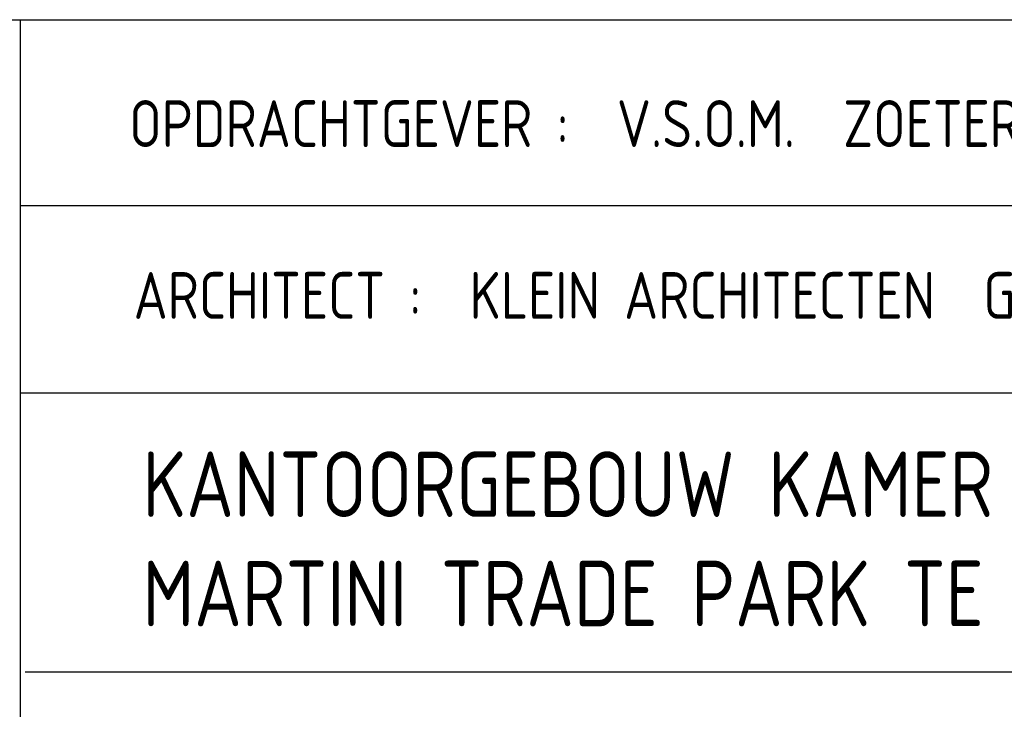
# Model space of a CAD drawing. Extents: x -132501 to 411300, y -42818 to 427495.
# Tile 225 of 256: x 166813 to 169442, y 146592 to 148433. Entities that reach past the tile are written whole.
import ezdxf

# ---------------------------------------------------------------- set-up
doc = ezdxf.new("R2010")
doc.units = 0
doc.header["$LTSCALE"] = 50
doc.layers.add('KADER', color=7, linetype='CONTINUOUS')
doc.styles.add('ISO25', font='ISO', dxfattribs={"width": 0.9, "height": 125})
doc.styles.add('ISO35', font='ISO', dxfattribs={"width": 0.9, "height": 175})

msp = doc.modelspace()

# ---------------------------------------------------------------- linework, layer by layer
at = {"layer": 'KADER', "color": 1}
msp.add_line((166061.088, 148432.9671), (166815.1089, 148432.9671), dxfattribs=at)
at = {"layer": 'KADER', "color": 4}
for p, q in [((166815.1089, 148432.9671), (175061.088, 148432.9671)), ((166815.1089, 144682.9671), (166815.1089, 148432.9671)), ((166815.1089, 147937.2682), (175061.088, 147937.2682)), ((166815.1089, 147436.4424), (175061.088, 147436.4424)), ((166827.9424, 146692.1422), (175061.088, 146692.1422))]:
    msp.add_line(p, q, dxfattribs=at)

# ---------------------------------------------------------------- texts
at = {"layer": 'KADER', "color": 2, "linetype": 'Continuous', "style": 'ISO25', "width": 0.9}
for s, p in [('OPDRACHTGEVER :  V.S.O.M.  ZOETERMEER', (167105.4256, 148093.0366)), ('ARCHITECT :  KLEIN ARCHITECTEN  GRONINGEN', (167117.2997, 147634.441))]:
    msp.add_text(s, height=125, dxfattribs=at).set_placement(p)
at = {"layer": 'KADER', "color": 3, "linetype": 'Continuous', "style": 'ISO35', "width": 0.9}
for s, p in [('KANTOORGEBOUW KAMER VAN KOOPHANDEL', (167141.0479, 147105.2923)), ('MARTINI TRADE PARK TE GRONINGEN', (167141.0479, 146813.6256))]:
    msp.add_text(s, height=175, dxfattribs=at).set_placement(p)

doc.saveas('drawing.dxf')
